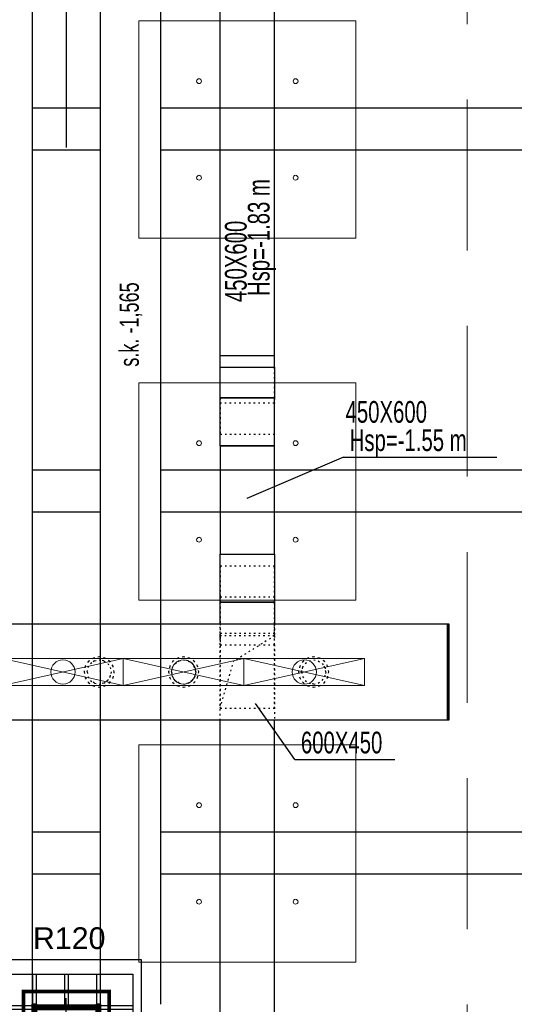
# Model space of a CAD drawing. Header units: centimetres. Extents: x -228435 to 46820, y -89367 to 152985.
# Tile 99 of 252: x -22926 to -18828, y 41250 to 49410. Entities that reach past the tile are written whole.
import ezdxf

# ---------------------------------------------------------------- set-up
doc = ezdxf.new("R2010")
doc.units = ezdxf.units.CM
doc.header["$LTSCALE"] = 50
doc.header["$PDMODE"] = 35
doc.header["$PDSIZE"] = 0.1
for name, pattern in [('Balustrady$0$DASHED', [0.75, 0.5, -0.25]), ('CADVENT_HIDDEN', [0.8, 0.25, -0.55]), ('Kondygnacja  -0_5$0$HIDDEN', [9.525, 6.35, -3.175]), ('Kondygnacja  -0_5$0$HIDDEN2', [4.7625, 3.175, -1.5875]), ('Osie rzutów$0$DASHDOT2', [12.7, 6.35, -3.175, 0, -3.175])]:
    doc.linetypes.add(name, pattern=pattern)
doc.layers.get('0').update_dxf_attribs({"color": 8})
doc.layers.get('DEFPOINTS').update_dxf_attribs({"color": 8})
for name, color, linetype in [('01-103-Went PP_poziom-0_5$0$L_Nawiew', 3, 'Continuous'), ('bgde-nawiewDETAILS', 1, 'Continuous'), ('bgde-nawiewEXP', 1, 'Continuous'), ('bgde-nawiewHIDDEN', 1, 'Continuous'), ('bgde-tekst', 7, 'Continuous'), ('Kondygnacja  -0_5$0$ARCH_INFO_ODPORNOŚĆ OGNIOWA', 8, 'Continuous'), ('Kondygnacja  -0_5$0$ARCH_KONSTR_POWYŻEJ RZUTU', 8, 'Kondygnacja  -0_5$0$HIDDEN'), ('Kondygnacja  -0_5$0$ARCH_KONSTR_POWYŻEJ RZUTU_IST', 8, 'Kondygnacja  -0_5$0$HIDDEN2'), ('Kondygnacja  -0_5$0$ARCH_KONSTRUKCJA_NIEWIDOCZNA', 8, 'Continuous'), ('Kondygnacja  -0_5$0$ARCH_OKŁADZINA', 8, 'Continuous'), ('Kondygnacja  -0_5$0$ARCH_SŁUPY', 8, 'Continuous'), ('Osie rzutów$0$ARCH_INFO_OSIE_IST', 8, 'Osie rzutów$0$DASHDOT2'), ('Osie rzutów$0$ARCH_INFO_OSIE_OPISY_IST', 8, 'Continuous')]:
    doc.layers.add(name, color=color, linetype=linetype)
for name, color, linetype, lineweight in [('bgde_nawiewnik', 11, 'Continuous', 5), ('Kondygnacja  -0_5$0$ARCH_INFO_WYMIARY', 8, 'Continuous', 9), ('SU Lampy kwadratowe  -05$0$ARCH_SUFITY_PODWIESZANE', 8, 'Continuous', 9)]:
    doc.layers.add(name, color=color, linetype=linetype, lineweight=lineweight)
doc.styles.add('Kondygnacja  -0_5$0$Arial', font='ARIAL.TTF')
doc.styles.add('Kondygnacja  -0_5$0$BIKTS', font='bikromsw.shx', dxfattribs={"width": 0.8})
doc.styles.add('Kondygnacja  -0_5$0$Romans', font='Romans.shx', dxfattribs={"width": 0.7})
doc.dimstyles.new('Kondygnacja  -0_5$0$Wymiary 1-100', dxfattribs={"dimtxt": 12, "dimasz": 10, "dimexe": 5, "dimexo": 0, "dimgap": 4, "dimtad": 1, "dimrnd": 0.5, "dimzin": 12, "dimdsep": 46, "dimtxsty": 'Kondygnacja  -0_5$0$Romans', "dimblk": 'Kondygnacja  -0_5$0$_Oblique', "dimcen": 10, "dimdle": 10, "dimclrt": 55, "dimazin": 0, "dimtfac": 1, "dimtmove": 1, "dimatfit": 3, "dimfxl": 0, "dimtolj": 1, "dimtzin": 0, "dimarcsym": 0})
pattern_1 = [(45, (-1133.3117, -3177.9858), (-0.6735192, 0.6735192), [])]

# ---------------------------------------------------------------- blocks, each defined once
blk = doc.blocks.new('Osie rzutów')
at = {"layer": 'Osie rzutów$0$ARCH_INFO_OSIE_IST', "ltscale": 10}
for p, q in [((9860, 12510), (9860, 4623.26)), ((4436.04, 9200), (15156.54, 9200)), ((9860, 8570), (9860, 8630))]:
    blk.add_line(p, q, dxfattribs=at)
blk = doc.blocks.new('SU Lampy kwadratowe  -05')
at = {"layer": 'SU Lampy kwadratowe  -05$0$ARCH_SUFITY_PODWIESZANE'}
for points in [[(9920, 9440), (10100, 9440), (10100, 9260), (9920, 9260)], [(9920, 9140), (10100, 9140), (10100, 8960), (9920, 8960)], [(9920, 8840), (10100, 8840), (10100, 8660), (9920, 8660)]]:
    blk.add_lwpolyline(points, close=True, dxfattribs=at)
for centre in [(9970, 9390), (10050, 9390), (9970, 9310), (10050, 9310), (9970, 9090), (10050, 9090), (9970, 9010), (10050, 9010), (9970, 8790), (10050, 8790), (9970, 8710), (10050, 8710)]:
    blk.add_circle(centre, 2, dxfattribs=at)
blk = doc.blocks.new('Kondygnacja  -0_5$0$_Oblique')
at = {"color": 0, "linetype": 'ByBlock', "lineweight": -2}
blk.add_line((-0.5, -0.5), (0.5, 0.5), dxfattribs=at)
blk = doc.blocks.new('*D148')
at = {"layer": 'DEFPOINTS', "color": 0}
for p in [(-59190, 47690), (5862.4, 47690), (6190, 43700)]:
    blk.add_point(p, dxfattribs=at)
at = {"layer": 'Kondygnacja  -0_5$0$ARCH_INFO_WYMIARY', "color": 0, "lineweight": -2}
for p, q in [((5854.4, 47690), (5867.4, 47690)), ((5862.4, 43690), (5862.4, 47700)), ((5870.4, 43700), (5857.4, 43700))]:
    blk.add_line(p, q, dxfattribs=at)
at = {"layer": 'Kondygnacja  -0_5$0$ARCH_INFO_WYMIARY', "color": 0, "lineweight": -2, "xscale": 10, "yscale": 10, "zscale": 10}
for p, rotation in [((5862.4, 47690), 90), ((5862.4, 43700), 270)]:
    blk.add_blockref('Kondygnacja  -0_5$0$_Oblique', p, dxfattribs=dict(at, rotation=rotation))
at = {"layer": 'Kondygnacja  -0_5$0$ARCH_INFO_WYMIARY', "color": 55, "insert": (5852.4, 45695), "char_height": 12, "attachment_point": 5, "rotation": 90, "style": 'Kondygnacja  -0_5$0$Romans'}
blk.add_mtext('\\A1;3990', dxfattribs=at)
blk = doc.blocks.new('Kondygnacja  -0_5$0$słup_kwadrat')
at = {"layer": 'Kondygnacja  -0_5$0$ARCH_SŁUPY', "lineweight": 40}
h = blk.add_hatch(dxfattribs=at)
h.set_pattern_fill('ANSI31', color=256, scale=0.3, style=0)
h.set_pattern_definition(pattern_1)
h.paths.add_polyline_path([(36, 34), (39, 34), (39, 84), (36, 84)])
h = blk.add_hatch(dxfattribs=at)
h.set_pattern_fill('ANSI31', color=256, scale=0.3, style=0)
h.set_pattern_definition(pattern_1)
h.paths.add_polyline_path([(89, 80), (89, 83), (39, 83), (39, 80)])
h = blk.add_hatch(dxfattribs=at)
h.set_pattern_fill('ANSI31', color=256, scale=0.3, style=0)
h.set_pattern_definition(pattern_1)
h.paths.add_polyline_path([(89, 34), (92, 34), (92, 84), (89, 84)])
h = blk.add_hatch(dxfattribs=at)
h.set_pattern_fill('ANSI31', color=256, scale=0.3, style=0)
h.set_pattern_definition(pattern_1)
h.paths.add_polyline_path([(89, 57.5), (89, 60.5), (39, 60.5), (39, 57.5)])
h = blk.add_hatch(dxfattribs=at)
h.set_pattern_fill('ANSI31', color=256, scale=0.3, style=0)
h.set_pattern_definition(pattern_1)
h.paths.add_polyline_path([(89, 35), (89, 38), (39, 38), (39, 35)])
at = {"layer": 'Kondygnacja  -0_5$0$ARCH_KONSTRUKCJA_NIEWIDOCZNA'}
blk.add_lwpolyline([(119, 109), (119, 9), (9, 9), (9, 109)], close=True, dxfattribs=at)
for points in [[(36, 109), (36, 84)], [(39, 109), (39, 84)], [(62.5, 109), (62.5, 83)], [(65.5, 109), (65.5, 83)], [(89, 109), (89, 84)], [(92, 109), (92, 84)], [(9, 83), (36, 83)], [(92, 83), (119, 83)], [(9, 80), (36, 80)], [(92, 80), (119, 80)], [(9, 60.5), (36, 60.5)], [(9, 57.5), (36, 57.5)], [(92, 60.5), (119, 60.5)], [(92, 57.5), (119, 57.5)], [(9, 38), (36, 38)], [(9, 35), (36, 35)], [(36, 34), (36, 9)], [(39, 34), (39, 9)], [(62.5, 35), (62.5, 9)], [(65.49, 35), (65.49, 9)], [(89, 34), (89, 9)], [(92, 38), (119, 38)], [(92, 35), (119, 35)], [(92, 34), (92, 9)]]:
    blk.add_lwpolyline(points, dxfattribs=at)
at = {"layer": 'Kondygnacja  -0_5$0$ARCH_OKŁADZINA'}
blk.add_lwpolyline([(2, 121), (126, 121), (126, -3), (2, -3)], close=True, dxfattribs=at)
at = {"layer": 'Kondygnacja  -0_5$0$ARCH_SŁUPY', "lineweight": 40}
for p, q in [((39, 60.5), (89, 60.5)), ((89, 57.5), (39, 57.5))]:
    blk.add_line(p, q, dxfattribs=at)
at = {"layer": 'Kondygnacja  -0_5$0$ARCH_SŁUPY', "lineweight": 50, "const_width": 3}
blk.add_lwpolyline([(28.5, 94.5), (99.5, 94.5), (99.5, 23.5), (28.5, 23.5)], close=True, dxfattribs=at)
at = {"layer": 'Kondygnacja  -0_5$0$ARCH_SŁUPY', "lineweight": 40}
for points in [[(36, 84), (39, 84), (39, 34), (36, 34)], [(89, 84), (92, 84), (92, 34), (89, 34)]]:
    blk.add_lwpolyline(points, close=True, dxfattribs=at)
for points in [[(89, 83), (39, 83)], [(39, 80), (89, 80)], [(89, 38), (39, 38)], [(39, 35), (89, 35)]]:
    blk.add_lwpolyline(points, dxfattribs=at)
blk = doc.blocks.new('Kondygnacja  -0_5$0$konstrukcja istniejąca -0.5')
at = {"layer": 'Kondygnacja  -0_5$0$ARCH_KONSTR_POWYŻEJ RZUTU_IST', "ltscale": 10}
for points in [[(9832, 8625), (9832, 9775)], [(9888, 9775), (9888, 8625)], [(9938, 9775), (9938, 8625)], [(9832, 9367.89), (9888, 9367.89)], [(9938, 9367.89), (10982, 9367.89)], [(9888, 9332.89), (9832, 9332.89)], [(10982, 9332.89), (9938, 9332.89)], [(9832, 9067.89), (9888, 9067.89)], [(9938, 9067.89), (10982, 9067.89)], [(9888, 9032.89), (9832, 9032.89)], [(10982, 9032.89), (9938, 9032.89)]]:
    blk.add_lwpolyline(points, dxfattribs=at)
at = {"layer": 'Kondygnacja  -0_5$0$ARCH_KONSTR_POWYŻEJ RZUTU_IST', "ltscale": 10, "elevation": 0}
for points in [[(9832, 8767.89), (9888, 8767.89)], [(9938, 8767.89), (10982, 8767.89)], [(9888, 8732.89), (9832, 8732.89)], [(10982, 8732.89), (9938, 8732.89)]]:
    blk.add_lwpolyline(points, dxfattribs=at)
at = {"layer": 'Kondygnacja  -0_5$0$ARCH_KONSTR_POWYŻEJ RZUTU_IST', "style": 'Kondygnacja  -0_5$0$BIKTS', "width": 0.7}
blk.add_text('s.k. -1,565', height=16, rotation=90, dxfattribs=at).set_placement((9920.08, 9153.39))
blk = doc.blocks.new('*D212')
at = {"layer": 'DEFPOINTS', "color": 0}
for p in [(-30586.3, 81900), (-30681.1, 12489.5), (9064, 12489.5)]:
    blk.add_point(p, dxfattribs=at)
at = {"layer": 'Kondygnacja  -0_5$0$ARCH_INFO_WYMIARY', "color": 0, "lineweight": -2}
for p, q in [((-30673.1, 81900), (-30686.1, 81900)), ((-30681.1, 81910), (-30681.1, 12479.5)), ((-30673.1, 12489.5), (-30686.1, 12489.5))]:
    blk.add_line(p, q, dxfattribs=at)
at = {"layer": 'Kondygnacja  -0_5$0$ARCH_INFO_WYMIARY', "color": 0, "lineweight": -2, "xscale": 10, "yscale": 10, "zscale": 10}
for p, rotation in [((-30681.1, 81900), 90), ((-30681.1, 12489.5), 270)]:
    blk.add_blockref('Kondygnacja  -0_5$0$_Oblique', p, dxfattribs=dict(at, rotation=rotation))
at = {"layer": 'Kondygnacja  -0_5$0$ARCH_INFO_WYMIARY', "color": 55, "insert": (-30691.1, 47194.8), "char_height": 12, "attachment_point": 5, "rotation": 90, "style": 'Kondygnacja  -0_5$0$Romans'}
blk.add_mtext('\\A1;69410.5', dxfattribs=at)
blk = doc.blocks.new('*a377')
at = {"layer": 'bgde-tekst'}
blk.add_line((0, 0), (1268, 0), dxfattribs=at)
blk = doc.blocks.new('*a481')
at = {"layer": 'bgde-tekst'}
blk.add_line((0, 0), (827, 0), dxfattribs=at)
blk = doc.blocks.new('A$C066D7839')
at = {"layer": 'bgde_nawiewnik'}
for p, q in [((-50, -11.15), (-50, 11.15)), ((-50, 11.15), (50, 11.15)), ((-50, -11.15), (50, 11.15)), ((50, -11.15), (-50, 11.15)), ((50, 11.15), (50, -11.15)), ((50, -11.15), (-50, -11.15))]:
    blk.add_line(p, q, dxfattribs=at)
blk.add_circle((0, 0), 10, dxfattribs=at)

msp = doc.modelspace()

# ---------------------------------------------------------------- linework, layer by layer
at = {"linetype": 'Balustrady$0$DASHED', "lineweight": 20, "ltscale": 50, "elevation": -6300}
msp.add_lwpolyline([(-19219.601, 53823.486), (-13875.468, 53823.486), (-13875.468, 34373.387), (-19219.601, 34373.387)], close=True, dxfattribs=at)
at = {"layer": 'bgde-nawiewDETAILS', "linetype": 'CADVENT_HIDDEN', "extrusion": (-1, 6.12323e-17, 0)}
for p in [(-20815.024, 44303.701), (-21265.024, 43703.701)]:
    msp.add_line(p, (-21152.524, 44093.701), dxfattribs=at)
at = {"layer": 'bgde-nawiewEXP', "linetype": 'Continuous'}
for points in [[(-21265.024, 46530.891), (-21265.024, 46627.541), (-21265.024, 46627.541), (-20815.024, 46627.541), (-20815.024, 49603.941)], [(-21265.024, 46627.541), (-21265.024, 49603.941)], [(-21265.024, 46530.891), (-20815.024, 46530.891), (-20815.024, 46627.541)], [(-21265.024, 45878.208), (-20815.024, 45878.208), (-20815.024, 46274.858), (-21265.024, 46274.858), (-21265.024, 46530.891), (-20815.024, 46530.891), (-20815.024, 46274.858)], [(-21265.024, 45878.208), (-21265.024, 46274.858)], [(-21265.024, 46274.856), (-20815.024, 46274.856)], [(-21265.024, 44403.774), (-21265.024, 44582.734)], [(-21265.024, 44582.734), (-21265.024, 44582.732)], [(-21265.024, 44582.732), (-20815.024, 44582.732), (-20815.024, 44403.774)], [(-40588.801, 44403.774), (-19380.813, 44403.774), (-19380.813, 43603.774), (-40588.801, 43603.774)], [(-21265.024, 38403.941), (-21265.024, 43603.774)], [(-20815.024, 38403.941), (-20815.024, 43603.774)]]:
    msp.add_lwpolyline(points, dxfattribs=at)
for points in [[(-21265.024, 44582.734), (-21265.024, 44979.383), (-20815.024, 44979.383), (-20815.024, 45878.208), (-21265.024, 45878.208), (-21265.024, 44979.383), (-20815.024, 44979.383), (-20815.024, 44582.734)], [(-20815.024, 44582.732), (-20815.024, 44582.734)], [(-19380.813, 43603.774), (-19380.813, 44403.774), (-19370.813, 44403.774), (-19370.813, 43603.774)]]:
    msp.add_lwpolyline(points, close=True, dxfattribs=at)
at = {"layer": 'bgde-nawiewHIDDEN', "linetype": 'CADVENT_HIDDEN'}
for points in [[(-21265.024, 46627.541), (-21265.024, 46627.544), (-20815.024, 46627.544), (-20815.024, 46627.541)], [(-21265.024, 46274.856), (-21265.024, 46530.891)], [(-20815.024, 46274.856), (-20815.024, 46530.891)], [(-21265.024, 44582.734), (-21265.024, 44882.732)], [(-21265.024, 44882.732), (-21265.024, 44582.734)], [(-21265.024, 44882.732), (-20815.024, 44882.732), (-20815.024, 44582.734)], [(-20815.024, 44582.734), (-20815.024, 44882.732)], [(-21265.024, 44582.734), (-21265.024, 44626.7)], [(-21265.024, 44626.7), (-21265.024, 44582.734)], [(-21265.024, 44626.7), (-20815.024, 44626.7), (-20815.024, 44582.734)], [(-21265.024, 44403.774), (-21265.024, 44582.734)], [(-21265.024, 44582.734), (-21265.024, 44403.774)], [(-20815.024, 44582.734), (-20815.024, 44626.7)], [(-20815.024, 44403.774), (-20815.024, 44582.734)], [(-20815.024, 44582.734), (-20815.024, 44403.774)], [(-21265.024, 44403.774), (-21265.024, 44326.7)], [(-21265.024, 44403.774), (-21265.024, 44326.7)], [(-21265.024, 44326.7), (-21265.024, 44403.774)], [(-21265.024, 44326.7), (-20815.024, 44326.7), (-20815.024, 44403.774)], [(-21265.024, 44326.7), (-21265.024, 44403.774)], [(-20815.024, 44303.701), (-20815.024, 44403.774)], [(-20815.024, 44403.774), (-20815.024, 44326.7)], [(-20815.024, 44403.774), (-20815.024, 44326.7)], [(-21265.024, 44303.701), (-21265.024, 44326.7)], [(-21265.024, 44326.7), (-21265.024, 44303.701)], [(-21265.024, 44326.7), (-20815.024, 44326.7), (-20815.024, 44303.701)], [(-21265.024, 44303.701), (-21265.024, 44287.192)], [(-21265.024, 44287.192), (-21265.024, 44303.701)], [(-21265.024, 44268.099), (-21265.024, 44287.192)], [(-21265.024, 44287.192), (-21265.024, 44268.099)], [(-21265.024, 44268.099), (-21265.024, 44230.05)], [(-21265.024, 44230.05), (-21265.024, 44268.099)], [(-21265.024, 43603.774), (-21265.024, 44230.05), (-20815.024, 44230.05), (-20815.024, 43603.774)], [(-21265.024, 44230.047), (-21265.024, 44230.05)], [(-21265.024, 44230.047), (-20815.024, 44230.047), (-20815.024, 44230.05)], [(-21265.024, 44230.05), (-21265.024, 44230.047)], [(-20815.024, 44230.05), (-20815.024, 44303.701)], [(-20815.024, 44303.701), (-20815.024, 44287.192)], [(-20815.024, 44230.05), (-20815.024, 44230.047)], [(-22367.838, 44003.959), (-22360.226, 44042.227), (-22338.549, 44074.67), (-22306.106, 44096.347), (-22267.838, 44103.959), (-22229.57, 44096.347), (-22197.127, 44074.67), (-22175.45, 44042.227), (-22167.838, 44003.959), (-22175.45, 43965.691), (-22197.127, 43933.248), (-22229.57, 43911.571)], [(-22367.838, 44003.959), (-22360.226, 44042.227), (-22338.549, 44074.67), (-22306.106, 44096.347)], [(-22306.106, 44096.347), (-22338.549, 44074.67)], [(-22306.106, 44096.347), (-22267.838, 44103.959), (-22229.57, 44096.347)], [(-22229.57, 44096.347), (-22267.838, 44103.959)], [(-22229.57, 44096.347), (-22197.127, 44074.67), (-22175.45, 44042.227), (-22167.838, 44003.959), (-22175.45, 43965.691)], [(-21667.838, 44003.959), (-21660.226, 44042.227), (-21638.549, 44074.67), (-21606.106, 44096.347), (-21567.838, 44103.959), (-21529.57, 44096.347)], [(-21667.838, 44003.959), (-21660.226, 44042.227), (-21638.549, 44074.67), (-21606.106, 44096.347)], [(-21606.106, 44096.347), (-21638.549, 44074.67)], [(-21606.106, 44096.347), (-21567.838, 44103.959), (-21529.57, 44096.347), (-21497.127, 44074.67)], [(-21529.57, 44096.347), (-21567.838, 44103.959)], [(-21529.57, 43911.571), (-21497.127, 43933.248), (-21475.45, 43965.691), (-21467.838, 44003.959), (-21475.45, 44042.227), (-21497.127, 44074.67), (-21529.57, 44096.347)], [(-21529.57, 44096.347), (-21497.127, 44074.67), (-21475.45, 44042.227), (-21467.838, 44003.959), (-21475.45, 43965.691)], [(-20590.062, 44003.959), (-20582.45, 44042.227), (-20560.772, 44074.67), (-20528.33, 44096.347), (-20490.062, 44103.959), (-20451.793, 44096.347), (-20419.351, 44074.67), (-20397.674, 44042.227), (-20390.062, 44003.959), (-20397.674, 43965.691)], [(-20582.45, 44042.227), (-20560.772, 44074.67), (-20528.33, 44096.347), (-20490.062, 44103.959), (-20451.793, 44096.347), (-20419.351, 44074.67), (-20397.674, 44042.227)], [(-20397.674, 44042.227), (-20419.351, 44074.67)], [(-22367.838, 44003.959), (-22360.226, 43965.691), (-22338.549, 43933.248), (-22306.106, 43911.571), (-22267.838, 43903.959), (-22229.57, 43911.571), (-22197.127, 43933.248)], [(-22367.838, 44003.959), (-22360.226, 43965.691), (-22338.549, 43933.248), (-22306.106, 43911.571)], [(-22175.45, 43965.691), (-22167.838, 44003.959)], [(-21475.45, 43965.691), (-21467.838, 44003.959)], [(-20590.062, 44003.959), (-20582.45, 44042.227)], [(-20590.062, 44003.959), (-20582.45, 43965.691), (-20560.772, 43933.248), (-20528.33, 43911.571), (-20490.062, 43903.959), (-20451.793, 43911.571), (-20419.351, 43933.248), (-20397.674, 43965.691), (-20390.062, 44003.959), (-20397.674, 44042.227)], [(-20582.45, 44042.227), (-20590.062, 44003.959)], [(-20590.062, 44003.959), (-20582.45, 43965.691), (-20560.772, 43933.248), (-20528.33, 43911.571), (-20490.062, 43903.959)], [(-20490.062, 43903.959), (-20451.793, 43911.571), (-20419.351, 43933.248), (-20397.674, 43965.691), (-20390.062, 44003.959)], [(-20397.674, 44042.227), (-20390.062, 44003.959)], [(-22306.106, 43911.571), (-22338.549, 43933.248)], [(-22306.106, 43911.571), (-22267.838, 43903.959), (-22229.57, 43911.571)], [(-22229.57, 43911.571), (-22267.838, 43903.959)], [(-22229.57, 43911.571), (-22197.127, 43933.248), (-22175.45, 43965.691)], [(-22175.45, 43965.691), (-22197.127, 43933.248)], [(-21606.106, 43911.571), (-21567.838, 43903.959), (-21529.57, 43911.571), (-21497.127, 43933.248)], [(-21606.106, 43911.571), (-21567.838, 43903.959), (-21529.57, 43911.571)], [(-21529.57, 43911.571), (-21567.838, 43903.959)], [(-21497.127, 43933.248), (-21529.57, 43911.571)], [(-21497.127, 43933.248), (-21475.45, 43965.691)], [(-21475.45, 43965.691), (-21497.127, 43933.248)], [(-20490.062, 43903.959), (-20528.33, 43911.571)]]:
    msp.add_lwpolyline(points, dxfattribs=at)
for points in [[(-21265.024, 45974.858), (-20815.024, 45974.858), (-20815.024, 46274.856), (-20815.024, 46230.891), (-21265.024, 46230.891), (-21265.024, 46274.856)], [(-21265.024, 43703.701), (-20815.024, 43703.701), (-20815.024, 44303.701), (-21265.024, 44303.701)], [(-22392.838, 44003.959), (-22383.323, 43956.123), (-22356.226, 43915.571), (-22315.674, 43888.474), (-22267.838, 43878.959), (-22220.003, 43888.474), (-22179.45, 43915.571), (-22152.353, 43956.123), (-22142.838, 44003.959), (-22152.353, 44051.794), (-22179.45, 44092.347), (-22220.003, 44119.444), (-22267.838, 44128.959), (-22315.674, 44119.444), (-22356.226, 44092.347), (-22383.323, 44051.794)], [(-22392.838, 44003.959), (-22383.323, 43956.123), (-22356.226, 43915.571), (-22315.674, 43888.474), (-22267.838, 43878.959), (-22220.003, 43888.474), (-22179.45, 43915.571), (-22152.353, 43956.123), (-22142.838, 44003.959), (-22152.353, 44051.794), (-22179.45, 44092.347), (-22220.003, 44119.444), (-22267.838, 44128.959), (-22315.674, 44119.444), (-22356.226, 44092.347), (-22383.323, 44051.794)], [(-21692.838, 44003.959), (-21683.323, 43956.123), (-21656.226, 43915.571), (-21615.674, 43888.474), (-21567.838, 43878.959), (-21520.003, 43888.474), (-21479.45, 43915.571), (-21452.353, 43956.123), (-21442.838, 44003.959), (-21452.353, 44051.794), (-21479.45, 44092.347), (-21520.003, 44119.444), (-21567.838, 44128.959), (-21615.674, 44119.444), (-21656.226, 44092.347), (-21683.323, 44051.794)], [(-21692.838, 44003.959), (-21683.323, 43956.123), (-21656.226, 43915.571), (-21615.674, 43888.474), (-21567.838, 43878.959), (-21520.003, 43888.474), (-21479.45, 43915.571), (-21452.353, 43956.123), (-21442.838, 44003.959), (-21452.353, 44051.794), (-21479.45, 44092.347), (-21520.003, 44119.444), (-21567.838, 44128.959), (-21615.674, 44119.444), (-21656.226, 44092.347), (-21683.323, 44051.794)], [(-20615.062, 44003.959), (-20605.547, 43956.123), (-20578.45, 43915.571), (-20537.897, 43888.474), (-20490.062, 43878.959), (-20442.226, 43888.474), (-20401.673, 43915.571), (-20374.577, 43956.123), (-20365.062, 44003.959), (-20374.577, 44051.794), (-20401.673, 44092.347), (-20442.226, 44119.444), (-20490.062, 44128.959), (-20537.897, 44119.444), (-20578.45, 44092.347), (-20605.547, 44051.794)], [(-20615.062, 44003.959), (-20605.547, 43956.123), (-20578.45, 43915.571), (-20537.897, 43888.474), (-20490.062, 43878.959), (-20442.226, 43888.474), (-20401.673, 43915.571), (-20374.577, 43956.123), (-20365.062, 44003.959), (-20374.577, 44051.794), (-20401.673, 44092.347), (-20442.226, 44119.444), (-20490.062, 44128.959), (-20537.897, 44119.444), (-20578.45, 44092.347), (-20605.547, 44051.794)], [(-21667.838, 44003.959), (-21660.226, 43965.691), (-21638.549, 43933.248), (-21606.106, 43911.571), (-21638.549, 43933.248), (-21660.226, 43965.691)]]:
    msp.add_lwpolyline(points, close=True, dxfattribs=at)
at = {"layer": 'bgde-nawiewHIDDEN'}
for points in [[(-22267.838, 44003.959), (-22267.838, 44003.959)], [(-21567.838, 44003.959), (-21567.838, 44003.959)], [(-20490.062, 44003.959), (-20490.062, 44003.959)]]:
    msp.add_lwpolyline(points, dxfattribs=at)
at = {"layer": 'bgde-tekst'}
for points in [[(-20241.762, 45784.925), (-21044.32, 45441.676), (-21044.32, 45441.676)], [(-20645.862, 43279.443), (-20972.273, 43743.316), (-20972.273, 43743.316)]]:
    msp.add_lwpolyline(points, dxfattribs=at)
at = {"layer": 'bgde-tekst', "elevation": 1920}
for points in [[(-20241.762, 45784.925), (-21044.32, 45441.676), (-21044.32, 45441.676)], [(-20645.862, 43279.443), (-20972.273, 43743.316), (-20972.273, 43743.316)]]:
    msp.add_lwpolyline(points, dxfattribs=at)

# ---------------------------------------------------------------- block references
at = {"layer": '01-103-Went PP_poziom-0_5$0$L_Nawiew', "xscale": 10, "yscale": 10, "zscale": 10}
for p in [(-22567.836, 44003.959, 742.119), (-21567.836, 44003.959, 742.119), (-20567.836, 44003.959, 742.119)]:
    msp.add_blockref('A$C066D7839', p, dxfattribs=at)
at = {"layer": 'bgde-tekst'}
for name, p in [('*a377', (-20241.762, 45784.925)), ('*a377', (-20241.762, 45784.925, 1920)), ('*a481', (-20645.862, 43279.443)), ('*a481', (-20645.862, 43279.443, 1920))]:
    msp.add_blockref(name, p, dxfattribs=at)
at = {"layer": 'Kondygnacja  -0_5$0$ARCH_KONSTR_POWYŻEJ RZUTU', "xscale": 10, "yscale": 10, "zscale": 10}
msp.add_blockref('Kondygnacja  -0_5$0$konstrukcja istniejąca -0.5', (-121140, -45000), dxfattribs=at)
at = {"layer": 'Kondygnacja  -0_5$0$ARCH_SŁUPY', "xscale": 10, "yscale": 10, "zscale": 10}
msp.add_blockref('Kondygnacja  -0_5$0$słup_kwadrat', (-23180, 40410), dxfattribs=at)
at = {"layer": 'Osie rzutów$0$ARCH_INFO_OSIE_OPISY_IST', "xscale": 10, "yscale": 10, "zscale": 10}
msp.add_blockref('Osie rzutów', (-121140, -45000), dxfattribs=at)
at = {"layer": 'SU Lampy kwadratowe  -05$0$ARCH_SUFITY_PODWIESZANE', "xscale": 10, "yscale": 10, "zscale": 10}
msp.add_blockref('SU Lampy kwadratowe  -05', (-121140, -45000), dxfattribs=at)

# ---------------------------------------------------------------- texts
at = {"layer": 'bgde-tekst', "width": 0.7}
for s, p in [('Hsp=-1.83 m ', (-20855.862, 47119.443)), ('Hsp=-1.83 m ', (-20855.862, 47119.443, 1920)), ('450X600', (-21045.862, 47069.443)), ('450X600', (-21045.862, 47069.443, 1920))]:
    msp.add_text(s, height=180, rotation=90, dxfattribs=at).set_placement(p)
for s, p in [('450X600', (-20225.862, 46069.443)), ('450X600', (-20225.862, 46069.443, 1920)), ('Hsp=-1.55 m ', (-20191.762, 45834.925)), ('Hsp=-1.55 m ', (-20191.762, 45834.925, 1920)), ('600X450', (-20595.862, 43329.443)), ('600X450', (-20595.862, 43329.443, 1920))]:
    msp.add_text(s, height=180, dxfattribs=at).set_placement(p)
at = {"layer": 'Kondygnacja  -0_5$0$ARCH_INFO_ODPORNOŚĆ OGNIOWA', "insert": (-22516.217, 41946.874), "char_height": 180, "width": 533.32525, "attachment_point": 5, "style": 'Kondygnacja  -0_5$0$Arial'}
msp.add_mtext('\\PR120', dxfattribs=at)

# ---------------------------------------------------------------- dimensions: what is measured, and where the dimension line sits
at = {"layer": 'Kondygnacja  -0_5$0$ARCH_INFO_WYMIARY'}
for base, p1, p2, picture, middle in [((-30681.114, 12489.5), (-30586.301, 81900), (9064, 12489.5), '*D212', (-30691.114, 47194.75)), ((5862.405, 47690), (6190, 43700), (-59190, 47690), '*D148', (5852.405, 45695))]:
    dim = msp.add_linear_dim(base=base, p1=p1, p2=p2, angle=90, dimstyle='Kondygnacja  -0_5$0$Wymiary 1-100', dxfattribs=at)
    dim.commit()
    dim.dimension.update_dxf_attribs({"geometry": picture, "text_midpoint": middle})

doc.saveas('drawing.dxf')
